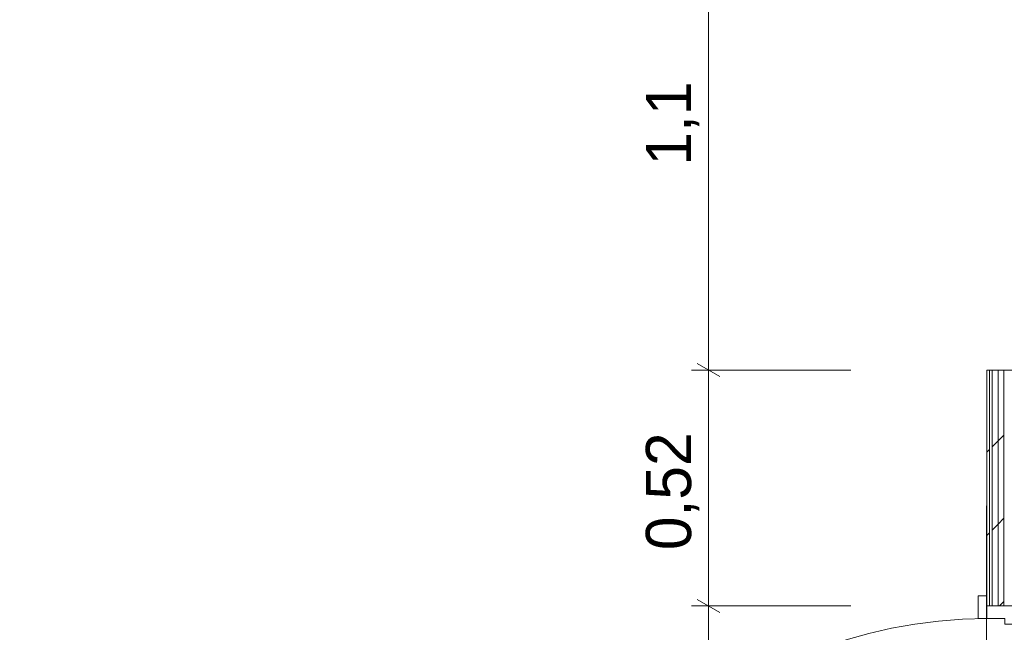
# Model space of a CAD drawing. Header units: millimetres. Extents: x -30280 to 19093, y -17460 to 4378.
# Tile 245 of 256: x 486 to 2662, y -15976 to -14622. Entities that reach past the tile are written whole.
import ezdxf

# ---------------------------------------------------------------- set-up
doc = ezdxf.new("R2010")
doc.units = ezdxf.units.MM
doc.header["$MEASUREMENT"] = 0
doc.linetypes.add('Wipeout_Contour', pattern=[1000, 0, -1000])
for name, color, linetype in [('Nuevo_06_COT_Generals', 7, 'Continuous'), ('Nuevo_08_E_Envans secs', 7, 'Continuous'), ('Nuevo_Puertas Archicad', 7, 'Continuous')]:
    doc.layers.add(name, color=color, linetype=linetype)
for name, color, linetype, lineweight in [('Nuevo_06_COT_Generals_Pluma_Nº__1', 7, 'Continuous', 5), ('Nuevo_08_E_Envans secs_Pluma_Nº__1', 7, 'Continuous', 5), ('Nuevo_Puertas Archicad_Pluma_Nº__1', 7, 'Continuous', 5)]:
    doc.layers.add(name, color=color, linetype=linetype, lineweight=lineweight)
for name, color, linetype, lineweight, true_color in [('Nuevo_08_E_Envans secs_Pluma_Nº__171', 171, 'Continuous', 13, 0xaaaaff), ('Nuevo_08_E_Envans secs_Pluma_Nº__177', 7, 'Continuous', 15, 0xf7e046), ('Nuevo_Puertas Archicad_Pluma_Nº__3', 7, 'Continuous', 5, 0xa4a4a4)]:
    doc.layers.add(name, color=color, linetype=linetype, lineweight=lineweight, true_color=true_color)
doc.styles.add('Estilo_Generado_1', font='txt')
doc.dimstyles.new('Estilo_Generado__2', dxfattribs={"dimtxt": 100, "dimasz": 38, "dimexe": 0.18, "dimexo": 300, "dimgap": 0, "dimtad": 1, "dimlfac": 0.001, "dimzin": 0, "dimdsep": 46, "dimtxsty": 'Estilo_Generado_1', "dimblk": 'ARROWHEAD_2', "dimblk1": 'ARROWHEAD_2', "dimblk2": 'ARROWHEAD_2', "dimcen": 0.09, "dimclrd": 7, "dimclre": 7, "dimclrt": 7, "dimadec": 0, "dimazin": 0, "dimtfac": 1, "dimtdec": 4, "dimtmove": 0, "dimatfit": 3, "dimfxl": 0, "dimtolj": 1, "dimtzin": 0, "dimarcsym": 0})
pattern_1 = [(45, (0, 0), (-183.8478, 183.8478), [195, -65]), (45, (7e-14, 183.85), (-183.8478, 183.8478), [195, -65])]

# ---------------------------------------------------------------- blocks, each defined once
blk = doc.blocks.new('Puerta 27_7')
at = {"layer": 'Nuevo_Puertas Archicad_Pluma_Nº__1', "color": 7, "linetype": 'Continuous', "lineweight": 5}
for p, q in [((482, 0), (482, 1044)), ((482, 1044), (522, 1044)), ((522, 1044), (522, 0)), ((-572, 0), (-572, 19)), ((-572, 19), (-522, 19)), ((-522, 0), (-572, 0)), ((-550, 0), (-572, 0)), ((-550, 0), (-572, 0)), ((-522, 0), (-550, 0)), ((-550, 0), (-550, -146)), ((-550, 0), (-550, -6)), ((-550, 0), (-550, -6)), ((-522, 19), (-522, 0)), ((-522, -40), (-522, 0)), ((522, 0), (482, 0)), ((522, 19), (572, 19)), ((522, 0), (522, 19)), ((572, 0), (522, 0)), ((550, 0), (522, 0)), ((522, 0), (522, -40)), ((550, -146), (550, 0)), ((550, 0), (550, -6)), ((550, 0), (550, -6)), ((550, 0), (572, 0)), ((550, 0), (572, 0)), ((572, 19), (572, 0)), ((-550, -6), (-550, -12)), ((-550, -6), (-550, -12)), ((-550, -12), (-550, -25)), ((-550, -12), (-550, -25)), ((550, -6), (550, -12)), ((550, -6), (550, -12)), ((550, -12), (550, -25)), ((550, -12), (550, -25)), ((-550, -25), (-550, -38)), ((-550, -25), (-550, -38)), ((-550, -38), (-550, -108)), ((-550, -38), (-550, -108)), ((-510, -40), (-522, -40)), ((-510, -146), (-510, -40)), ((522, -40), (510, -40)), ((510, -40), (510, -146)), ((550, -25), (550, -38)), ((550, -25), (550, -38)), ((550, -38), (550, -108)), ((550, -38), (550, -108)), ((-550, -108), (-550, -121)), ((-550, -108), (-550, -121)), ((550, -108), (550, -121)), ((550, -108), (550, -121)), ((-550, -121), (-550, -134)), ((-550, -121), (-550, -134)), ((550, -121), (550, -134)), ((550, -121), (550, -134)), ((-572, -165), (-572, -146)), ((-572, -146), (-522, -146)), ((-550, -146), (-572, -146)), ((-550, -146), (-572, -146)), ((-550, -134), (-550, -140)), ((-550, -134), (-550, -140)), ((-550, -140), (-550, -146)), ((-550, -140), (-550, -146)), ((-550, -146), (-510, -146)), ((-522, -146), (-522, -165)), ((510, -146), (550, -146)), ((522, -146), (572, -146)), ((522, -165), (522, -146)), ((550, -134), (550, -140)), ((550, -134), (550, -140)), ((550, -140), (550, -146)), ((550, -140), (550, -146)), ((550, -146), (572, -146)), ((550, -146), (572, -146)), ((572, -146), (572, -165)), ((-522, -165), (-572, -165)), ((572, -165), (522, -165))]:
    blk.add_line(p, q, dxfattribs=at)
at = {"layer": 'Nuevo_Puertas Archicad_Pluma_Nº__3', "color": 253, "linetype": 'Continuous', "lineweight": 5, "true_color": 0xa4a4a4}
blk.add_arc((522, 0), 1044, 90, 180, dxfattribs=at)
blk = doc.blocks.new('Puerta Rápida Enrrollable 27_2')
at = {"layer": 'Nuevo_Puertas Archicad', "linetype": 'Continuous', "lineweight": 0, "true_color": 0xffffff}
h = blk.add_hatch(dxfattribs=at)
h.set_pattern_fill('Hormigón_en_Masa_0001', style=0, pattern_type=2)
h.set_pattern_definition([(0, (0, 0), (0, 779.4), [48.75, -401.25]), (0, (225, 389.7), (0, 779.4), [48.75, -401.25]), (60, (0, 0), (-675, 389.7), [48.75, -401.25]), (60, (450, 0), (-675, 389.7), [48.75, -401.25]), (120, (48.75, 0), (675, 389.7), [48.75, -401.25]), (120, (498.75, 0), (675, 389.7), [48.75, -401.25]), (0, (0, 75), (0, 150), [0, -150, 0, -225]), (45, (75, 75), (-106.066, 106.066), [0, -112.5, 0, -187.5])])
h.paths.add_polyline_path([(-545, 176), (-545, 174), (545, 174), (545, 176)])
at = {"layer": 'Nuevo_Puertas Archicad_Pluma_Nº__1', "color": 7, "linetype": 'Continuous', "lineweight": 5}
for p, q in [((665, 501), (695, 531)), ((695, 531), (785, 531)), ((785, 531), (815, 501)), ((665, 146), (665, 501)), ((815, 501), (815, 146)), ((-540, 206), (-665, 206)), ((-665, 206), (-665, 146)), ((-660, 151), (-660, 201)), ((-660, 201), (-545, 201)), ((-545, 201), (-545, 186)), ((-540, 186), (-540, 206)), ((540, 186), (540, 206)), ((540, 206), (665, 206)), ((660, 201), (545, 201)), ((545, 201), (545, 186)), ((660, 151), (660, 201)), ((665, 206), (665, 146)), ((-545, 186), (-540, 186)), ((-545, 176), (545, 176)), ((-545, 174), (-545, 176)), ((545, 186), (540, 186)), ((545, 176), (545, 174)), ((545, 174), (-545, 174)), ((-540, 166), (-545, 166)), ((-545, 166), (-545, 151)), ((-540, 146), (-540, 166)), ((540, 166), (545, 166)), ((540, 146), (540, 166)), ((545, 166), (545, 151)), ((-665, 146), (-540, 146)), ((-545, 151), (-660, 151)), ((-550, 140), (-550, 146)), ((-550, 134), (-550, 140)), ((-550, 121), (-550, 134)), ((665, 146), (540, 146)), ((545, 151), (660, 151)), ((550, 140), (550, 146)), ((550, 134), (550, 140)), ((550, 121), (550, 134)), ((815, 146), (665, 146)), ((-550, 108), (-550, 121)), ((550, 108), (550, 121)), ((-550, 38), (-550, 108)), ((550, 38), (550, 108)), ((-550, 25), (-550, 38)), ((-550, 12), (-550, 25)), ((550, 25), (550, 38)), ((550, 12), (550, 25)), ((-550, 6), (-550, 12)), ((-550, 0), (-550, 6)), ((550, 6), (550, 12)), ((550, 0), (550, 6))]:
    blk.add_line(p, q, dxfattribs=at)
blk = doc.blocks.new('Muro_64_1', base_point=(2622.9, -17265))
at = {"color": 254, "linetype": 'Wipeout_Contour', "lineweight": 0, "ltscale": 63521.387796}
blk.add_wipeout([(2647.9, -15917.5), (2660.9, -15917.5), (2660.9, -15396.3), (2647.9, -15396.3)], dxfattribs=at).dxf.layer = 'Nuevo_08_E_Envans secs'
at = {"layer": 'Nuevo_08_E_Envans secs_Pluma_Nº__177', "linetype": 'Continuous', "lineweight": 15, "true_color": 0xf7e046}
h = blk.add_hatch(dxfattribs=at)
h.set_pattern_fill('Panellat_HPL_0001', color=53, style=0, pattern_type=2)
h.set_pattern_definition(pattern_1)
h.paths.add_polyline_path([(2647.9, -15917.5), (2660.9, -15917.5), (2660.9, -15396.3), (2647.9, -15396.3)])
at = {"layer": 'Nuevo_08_E_Envans secs_Pluma_Nº__1', "color": 7, "linetype": 'Continuous', "lineweight": 5}
for p, q in [((2660.9, -15917.5), (2660.9, -15396.3)), ((2660.9, -15396.3), (2730.9, -15396.3)), ((2660.9, -15917.5), (2730.9, -15917.5))]:
    blk.add_line(p, q, dxfattribs=at)
at = {"color": 254, "linetype": 'Wipeout_Contour', "lineweight": 0, "ltscale": 63512.714358}
blk.add_wipeout([(2634.9, -15917.5), (2647.9, -15917.5), (2647.9, -15396.3), (2634.9, -15396.3)], dxfattribs=at).dxf.layer = 'Nuevo_08_E_Envans secs'
at = {"layer": 'Nuevo_08_E_Envans secs_Pluma_Nº__177', "linetype": 'Continuous', "lineweight": 15, "true_color": 0xf7e046}
h = blk.add_hatch(dxfattribs=at)
h.set_pattern_fill('Panellat_HPL_0001', color=53, style=0, pattern_type=2)
h.set_pattern_definition(pattern_1)
h.paths.add_polyline_path([(2634.9, -15917.5), (2647.9, -15917.5), (2647.9, -15396.3), (2634.9, -15396.3)])
at = {"layer": 'Nuevo_08_E_Envans secs_Pluma_Nº__1', "color": 7, "linetype": 'Continuous', "lineweight": 5}
for p, q in [((2647.9, -15917.5), (2647.9, -15396.3)), ((2647.9, -15396.3), (2660.9, -15396.3)), ((2647.9, -15917.5), (2660.9, -15917.5))]:
    blk.add_line(p, q, dxfattribs=at)
at = {"color": 254, "linetype": 'Wipeout_Contour', "lineweight": 0, "ltscale": 63502.422913}
blk.add_wipeout([(2622.9, -15917.5), (2628.9, -15917.5), (2628.9, -15396.3), (2622.9, -15396.3)], dxfattribs=at).dxf.layer = 'Nuevo_08_E_Envans secs'
at = {"layer": 'Nuevo_08_E_Envans secs_Pluma_Nº__171', "linetype": 'Continuous', "lineweight": 13, "true_color": 0xaaaaff}
h = blk.add_hatch(dxfattribs=at)
h.set_pattern_fill('Panellat_HPL_0001', color=161, style=0, pattern_type=2)
h.set_pattern_definition(pattern_1)
h.paths.add_polyline_path([(2622.9, -15917.5), (2628.9, -15917.5), (2628.9, -15396.3), (2622.9, -15396.3)])
at = {"layer": 'Nuevo_08_E_Envans secs_Pluma_Nº__1', "color": 7, "linetype": 'Continuous', "lineweight": 5}
for p, q in [((2622.9, -15396.3), (2628.9, -15396.3)), ((2628.9, -15917.5), (2628.9, -15396.3)), ((2628.9, -15396.3), (2634.9, -15396.3)), ((2634.9, -15917.5), (2634.9, -15396.3)), ((2634.9, -15396.3), (2647.9, -15396.3)), ((2622.9, -15917.5), (2622.9, -15895.5)), ((2622.9, -15917.5), (2628.9, -15917.5)), ((2628.9, -15917.5), (2634.9, -15917.5)), ((2634.9, -15917.5), (2647.9, -15917.5))]:
    blk.add_line(p, q, dxfattribs=at)
at = {"layer": 'Nuevo_08_E_Envans secs_Pluma_Nº__1', "color": 7, "linetype": 'Continuous', "lineweight": 5, "flags": 128}
blk.add_lwpolyline([(2622.9, -15396.3), (2622.9, -15917.5)], dxfattribs=at)
at = {"layer": 'Nuevo_Puertas Archicad', "color": 253, "linetype": 'Continuous', "lineweight": 5, "true_color": 0xa4a4a6, "xscale": -1, "zscale": 1000}
for name, p, rotation in [('Puerta Rápida Enrrollable 27_2', (2622.9, -14846.3), 270), ('Puerta 27_7', (2622.9, -16467.5), 90)]:
    blk.add_blockref(name, p, dxfattribs=dict(at, rotation=rotation))
blk = doc.blocks.new('*D675')
at = {"layer": 'Nuevo_06_COT_Generals_Pluma_Nº__1', "color": 7, "linetype": 'Continuous', "lineweight": 5}
for p, q in [((2622.7, -15696.3), (2622.1, -16444)), ((2607.7, -16431.5), (2636.6, -16381.5)), ((2755, -16431.6), (2783.9, -16381.6)), ((2622.2, -16406.5), (1129.1, -16405.4)), ((2769.4, -16406.6), (2622.2, -16406.5))]:
    blk.add_line(p, q, dxfattribs=at)
blk = doc.blocks.new('ARROWHEAD_2')
at = {"color": 0, "linetype": 'Continuous', "lineweight": 0}
for p, q in [((-0.378, -0.655), (0.378, 0.655)), ((0, 0), (-1, 0))]:
    blk.add_line(p, q, dxfattribs=at)
blk = doc.blocks.new('*D676')
at = {"layer": 'Nuevo_06_COT_Generals_Pluma_Nº__1', "color": 7, "linetype": 'Continuous', "lineweight": 5}
for p, q in [((1114.6, -16430.4), (1143.5, -16380.4)), ((1129.1, -16367.9), (1129.1, -16442.9)), ((2607.7, -16431.5), (2636.6, -16381.5)), ((1129.1, -16405.4), (364.1, -16404.8)), ((2622.2, -16406.5), (1129.1, -16405.4))]:
    blk.add_line(p, q, dxfattribs=at)
at = {"layer": 'Nuevo_06_COT_Generals_Pluma_Nº__1', "color": 7, "lineweight": 5, "insert": (1738.3, -16385.9), "char_height": 100, "attachment_point": 7, "rotation": 359.9577, "style": 'Estilo_Generado_1'}
blk.add_mtext('\\A1;{\\pql;\\fGotham Book|b0|i0|c0|p0;\\W1.000000;1,49}', dxfattribs=at)
blk = doc.blocks.new('*D696')
at = {"layer": 'Nuevo_06_COT_Generals_Pluma_Nº__1', "color": 7, "linetype": 'Continuous', "lineweight": 5}
for p, q in [((1983.1, -15903), (2033.1, -15931.9)), ((2322.9, -15917.5), (1970.6, -15917.5)), ((2008.1, -17017.5), (2008.1, -15917.5)), ((1983.1, -17003), (2033.1, -17031.9)), ((2322.9, -17017.5), (1970.6, -17017.5))]:
    blk.add_line(p, q, dxfattribs=at)
at = {"layer": 'Nuevo_06_COT_Generals_Pluma_Nº__1', "color": 7, "lineweight": 5, "insert": (1988.1, -16565.6), "char_height": 100, "attachment_point": 7, "rotation": 90, "style": 'Estilo_Generado_1'}
blk.add_mtext('\\A1;{\\pql;\\fGotham Book|b0|i0|c0|p0;\\W1.000000;1,1}', dxfattribs=at)
blk = doc.blocks.new('*D697')
at = {"layer": 'Nuevo_06_COT_Generals_Pluma_Nº__1', "color": 7, "linetype": 'Continuous', "lineweight": 5}
for p, q in [((1983.1, -15381.8), (2033.1, -15410.7)), ((2322.9, -15396.3), (1970.6, -15396.3)), ((2008.1, -15917.5), (2008.1, -15396.3)), ((1983.1, -15903), (2033.1, -15931.9)), ((2322.9, -15917.5), (1970.6, -15917.5))]:
    blk.add_line(p, q, dxfattribs=at)
at = {"layer": 'Nuevo_06_COT_Generals_Pluma_Nº__1', "color": 7, "lineweight": 5, "insert": (1988.1, -15794.3), "char_height": 100, "attachment_point": 7, "rotation": 90, "style": 'Estilo_Generado_1'}
blk.add_mtext('\\A1;{\\pql;\\fGotham Book|b0|i0|c0|p0;\\W1.000000;0,52}', dxfattribs=at)
blk = doc.blocks.new('*D698')
at = {"layer": 'Nuevo_06_COT_Generals_Pluma_Nº__1', "color": 7, "linetype": 'Continuous', "lineweight": 5}
for p, q in [((2322.9, -14296.3), (1970.6, -14296.3)), ((1983.1, -14281.8), (2033.1, -14310.7)), ((2008.1, -15396.3), (2008.1, -14296.3)), ((1983.1, -15381.8), (2033.1, -15410.7)), ((2322.9, -15396.3), (1970.6, -15396.3))]:
    blk.add_line(p, q, dxfattribs=at)
at = {"layer": 'Nuevo_06_COT_Generals_Pluma_Nº__1', "color": 7, "lineweight": 5, "insert": (1988.1, -14944.4), "char_height": 100, "attachment_point": 7, "rotation": 90, "style": 'Estilo_Generado_1'}
blk.add_mtext('\\A1;{\\pql;\\fGotham Book|b0|i0|c0|p0;\\W1.000000;1,1}', dxfattribs=at)

msp = doc.modelspace()

# ---------------------------------------------------------------- block references
at = {"layer": 'Nuevo_08_E_Envans secs', "color": 7, "lineweight": 20}
msp.add_blockref('Muro_64_1', (2622.913, -17264.976), dxfattribs=at)

# ---------------------------------------------------------------- next in the draw order: dimensions: what is measured, and where the dimension line sits
at = {"layer": 'Nuevo_06_COT_Generals', "color": 7, "linetype": 'Continuous', "lineweight": 5}
for base, p1, p2, angle, picture, middle, turn in [((2008.064, -14296.261), (2622.913, -15396.261), (2622.913, -14296.261), 90, '*D698', (1938.064, -14852.982), 90), ((2008.064, -15396.261), (2622.913, -15917.476), (2622.913, -15396.261), 90, '*D697', (1938.064, -15664.796), 90), ((1129.089, -16405.405), (2622.913, -15396.261), (1128.891, -16673.976), 179.957656, '*D676', (1867.752, -16335.95), 359.957656), ((2622.166, -16406.508), (2768.913, -17118.976), (2622.913, -15396.261), 179.957656, '*D675', (2913.399, -16336.723), 359.957656), ((2008.064, -15917.476), (2622.913, -17017.476), (2622.913, -15917.476), 90, '*D696', (1938.064, -16474.197), 90)]:
    dim = msp.add_linear_dim(base=base, p1=p1, p2=p2, angle=angle, dimstyle='Estilo_Generado__2', dxfattribs=at)
    dim.commit()
    dim.dimension.update_dxf_attribs({"geometry": picture, "text_midpoint": middle, "dimtype": 160, "text_rotation": turn})

doc.saveas('drawing.dxf')
